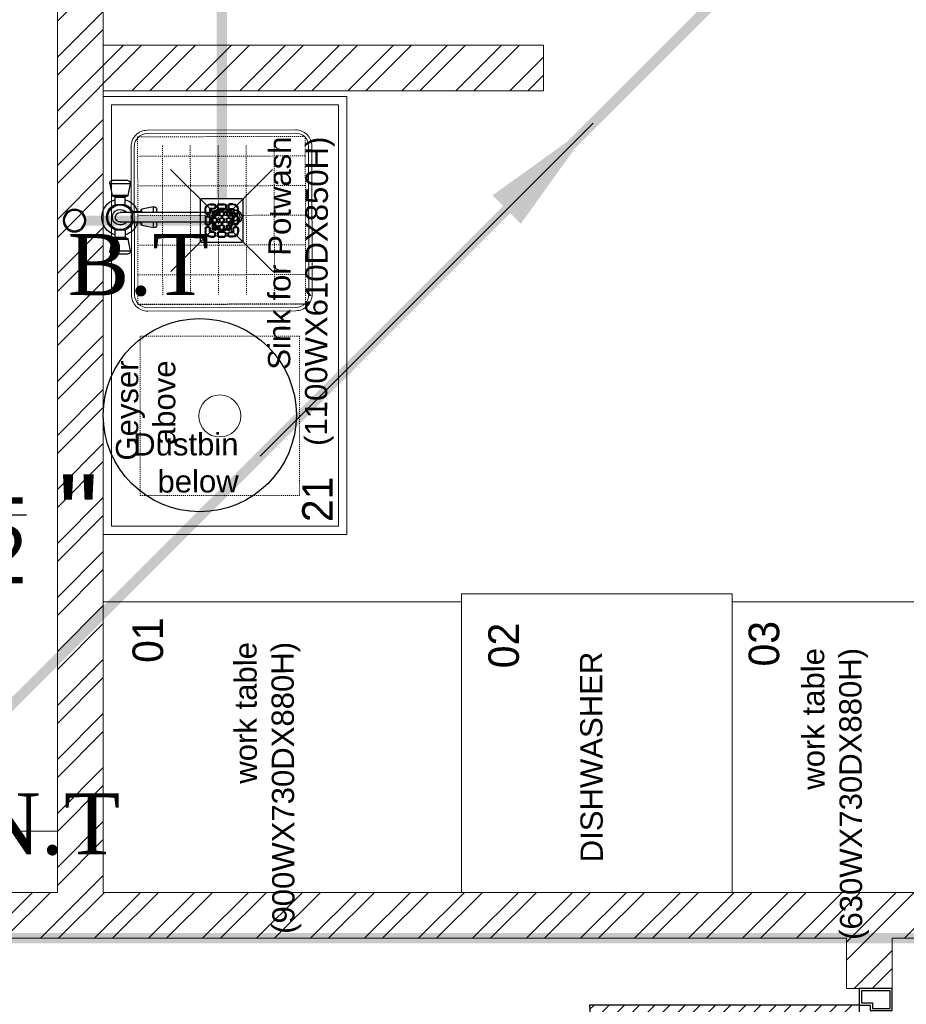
# Model space of a CAD drawing. Header units: inches. Extents: x 113025 to 158499, y 12149 to 30915.
# Tile 26 of 167: x 123848 to 123935, y 21268 to 21365. Entities that reach past the tile are written whole.
import ezdxf
from ezdxf.enums import TextEntityAlignment as Align

# ---------------------------------------------------------------- set-up
doc = ezdxf.new("R2010")
doc.units = ezdxf.units.IN
doc.header["$MEASUREMENT"] = 0
doc.linetypes.add('DASH5', pattern=[0.2, 0.1333, -0.0667])
doc.linetypes.add('HIDDEN2', pattern=[0.1875, 0.125, -0.0625])
for name, color, linetype, lineweight in [('00-GRIDTEXT', 1, 'Continuous', 13), ('EQUIP DIM', 5, 'Continuous', 0), ('EQUIPMENT', 7, 'Continuous', 25), ('EQUIPMENTSSS', 11, 'Continuous', 18), ('FLOOR RAISE', 4, 'Continuous', 5), ('PD_BRICK WALL_115', 134, 'Continuous', 30), ('PD_DOOR', 42, 'Continuous', 25), ('PD_FIXTURE', 21, 'Continuous', 25), ('PD_HATCH', 45, 'Continuous', 9), ('PP- 50DIA Soil Waste Sewer pipe', 54, 'Continuous', 25), ('PP- 75DIA Soil Waste Sewer pipe', 90, 'Continuous', 9), ('PP-TEXT', 7, 'Continuous', 40), ('PP-WWP', 3, 'Continuous', 25)]:
    doc.layers.add(name, color=color, linetype=linetype, lineweight=lineweight)
doc.layers.add('PD_025_TEXT', color=61, linetype='Continuous')
doc.styles.add('Arial', font='GOTHIC.TTF')
doc.styles.get("Standard").update_dxf_attribs({"font": 'arial.ttf', "height": 6})
doc.styles.add('style1', font='arial.ttf', dxfattribs={"height": 500})
doc.dimstyles.new('ISO-10', dxfattribs={"dimtxt": 6, "dimasz": 0.5, "dimexe": 1.25, "dimexo": 0.625, "dimtad": 1, "dimtoh": 1, "dimdec": 1, "dimlunit": 4, "dimtxsty": 'Standard', "dimblk": 'ARCHTICK', "dimcen": 2.5, "dimclrt": 3, "dimadec": 0, "dimazin": 0, "dimtfac": 1, "dimtdec": 1, "dimtmove": 1, "dimatfit": 3, "dimfxl": 1, "dimarcsym": 0})

# ---------------------------------------------------------------- blocks, each defined once
blk = doc.blocks.new('door')
h = blk.add_hatch()
h.set_pattern_fill('ANSI31', color=251, scale=10, style=0)
h.set_pattern_definition([(45, (10752.127, -6120.4824), (-0.883883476, 0.883883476), [])])
edge = h.paths.add_edge_path()
edge.add_arc((-14403.84, -18781.42), 31.42, 180, 182.3452)
edge.add_line((-14435.23, -18782.7), (-14403.84, -18782.7))
edge.add_line((-14403.84, -18782.7), (-14403.84, -18781.42))
edge.add_line((-14403.84, -18781.42), (-14435.26, -18781.42))
h = blk.add_hatch()
h.set_pattern_fill('ANSI31', color=251, scale=10, style=0)
h.set_pattern_definition([(45, (10752.127, -6123.4768), (-0.883883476, 0.883883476), [])])
edge = h.paths.add_edge_path()
edge.add_arc((-14403.84, -18848.7), 31.42, 177.6548, 180, ccw=False)
edge.add_line((-14435.23, -18847.41), (-14403.84, -18847.41))
edge.add_line((-14403.84, -18847.41), (-14403.84, -18848.7))
edge.add_line((-14403.84, -18848.7), (-14435.26, -18848.7))
at = {"color": 251}
for p, q in [((-14403.84, -18780.13), (-14403.84, -18782.7)), ((-14403.84, -18781.42), (-14435.26, -18781.42)), ((-14403.84, -18782.7), (-14435.23, -18782.7)), ((-14403.84, -18847.41), (-14435.23, -18847.41)), ((-14403.84, -18849.98), (-14403.84, -18847.41)), ((-14403.84, -18848.7), (-14435.26, -18848.7))]:
    blk.add_line(p, q, dxfattribs=at)
for points in [[(-14399.98, -18782.06), (-14399.98, -18779.49), (-14403.84, -18779.49), (-14403.84, -18781.42), (-14402.55, -18781.42), (-14402.55, -18782.06), (-14399.98, -18782.06)], [(-14399.98, -18848.05), (-14399.98, -18850.62), (-14403.84, -18850.62), (-14403.84, -18848.7), (-14402.55, -18848.7), (-14402.55, -18848.05), (-14399.98, -18848.05)]]:
    blk.add_lwpolyline(points, dxfattribs=at)
for points in [[(-14400.24, -18781.8), (-14400.24, -18779.74), (-14403.58, -18779.74), (-14403.58, -18781.16), (-14402.3, -18781.16), (-14402.3, -18781.8)], [(-14400.24, -18848.31), (-14400.24, -18850.37), (-14403.58, -18850.37), (-14403.58, -18848.95), (-14402.3, -18848.95), (-14402.3, -18848.31)]]:
    blk.add_lwpolyline(points, close=True, dxfattribs=at)
for centre, radius, start, end in [((-14399.51, -18779.61), 35.79, 182.8848, 263.0539), ((-14399.87, -18850.35), 35.42, 96.4258, 177.3294)]:
    blk.add_arc(centre, radius, start, end, dxfattribs=at)
blk = doc.blocks.new('SINK 510')
at = {"layer": 'EQUIPMENT', "color": 251, "lineweight": 0}
for p, q in [((168040.9, 33385.6), (168174, 33252.5)), ((168351, 33385.6), (168217.9, 33252.5)), ((168174, 33208.6), (168040.9, 33075.5)), ((168217.9, 33208.6), (168351, 33075.5))]:
    blk.add_line(p, q, dxfattribs=at)
at = {"layer": 'EQUIPMENT', "color": 251, "lineweight": 13}
blk.add_lwpolyline([(168421.3, 32955.6), (167970.5, 32955.6, -0.414214), (167921, 33005.2), (167921, 33456, -0.414214), (167970.5, 33505.5), (168421.3, 33505.5, -0.414214), (168471, 33455.9), (168471, 33005.2, -0.414214)], format="xyb", close=True, dxfattribs=at)
at = {"layer": 'EQUIPMENT', "color": 251, "lineweight": 0}
blk.add_lwpolyline([(168421.3, 32965.5), (167970.5, 32965.5, -0.414214), (167930.9, 33005.2), (167930.9, 33456, -0.414214), (167970.5, 33495.6), (168421.3, 33495.6, -0.414214), (168461, 33455.9), (168461, 33005.2, -0.414214)], format="xyb", close=True, dxfattribs=at)
at = {"layer": 'EQUIPMENT', "color": 251, "linetype": 'HIDDEN2', "lineweight": 0}
blk.add_lwpolyline([(167940.9, 33485.6), (167940.9, 32975.5), (168451, 32975.5), (168451, 33485.6)], close=True, dxfattribs=at)
for points in [[(168000.2, 33485.6), (168000.2, 32975.5)], [(168090.4, 33485.6), (168090.4, 32975.5)], [(168180.5, 33485.6), (168180.5, 32975.5)], [(168270.7, 33485.6), (168270.7, 32975.5)], [(168360.9, 33485.6), (168360.9, 32975.5)], [(167967.9, 33390.8), (168421.3, 33390.8)], [(167967.9, 33305.8), (168421.3, 33305.8)], [(167967.9, 33220.8), (168421.3, 33220.8)], [(167967.9, 33135.8), (168421.3, 33135.8)], [(167967.9, 33050.8), (168421.3, 33050.8)]]:
    blk.add_lwpolyline(points, dxfattribs=at)
at = {"layer": 'EQUIPMENT', "color": 251, "linetype": 'HIDDEN2'}
blk.add_lwpolyline([(168451, 33485.6), (168451, 32975.5)], dxfattribs=at)
at = {"layer": 'EQUIPMENT', "color": 251, "lineweight": 0}
for radius in [31, 26.3]:
    blk.add_circle((168196, 33230.5), radius, dxfattribs=at)
blk = doc.blocks.new('sfv')
at = {"layer": 'EQUIPMENT', "color": 251, "linetype": 'Continuous'}
for p, q in [((-10910.5, -25959.6), (-10910.5, -25955.6)), ((-10905.5, -25971.3), (-10905.5, -25960.4)), ((-10883, -25960.4), (-10883, -25971.3)), ((-10878, -25955.6), (-10878, -25959.6)), ((-10905.5, -26014.7), (-10905.5, -25971.3)), ((-10883, -25971.3), (-10883, -26014.7)), ((-10905.5, -26199.4), (-10905.5, -26014.7)), ((-10883, -26014.7), (-10883, -26199.4)), ((-10913.4, -26178.3), (-10919, -26150.3)), ((-10919, -26150.3), (-10905.5, -26150.3)), ((-10912.9, -26142.9), (-10905.5, -26142.9)), ((-10883, -26142.9), (-10875.6, -26142.9)), ((-10883, -26150.3), (-10869.5, -26150.3)), ((-10869.5, -26150.3), (-10875.1, -26178.3)), ((-10913.4, -26178.3), (-10905.5, -26178.3)), ((-10883, -26178.3), (-10875.1, -26178.3)), ((-10910.9, -26180.4), (-10905.5, -26180.4)), ((-10906.7, -26200.4), (-10906.7, -26182.9)), ((-10906.7, -26182.9), (-10905.5, -26182.9)), ((-10906.7, -26200.4), (-10905.5, -26200.4)), ((-10905.5, -26230.4), (-10905.5, -26199.4)), ((-10883, -26180.4), (-10877.5, -26180.4)), ((-10883, -26182.9), (-10881.7, -26182.9)), ((-10883, -26199.4), (-10883, -26230.4)), ((-10883, -26200.4), (-10881.7, -26200.4)), ((-10881.7, -26182.9), (-10881.7, -26200.4)), ((-10981.7, -26249), (-10981.7, -26211.7)), ((-10974.3, -26205.6), (-10946.3, -26211.2)), ((-10974.3, -26255.1), (-10974.3, -26205.6)), ((-10946.3, -26249.5), (-10946.3, -26211.2)), ((-10944.2, -26247.1), (-10944.2, -26213.7)), ((-10941.7, -26217.9), (-10924.2, -26217.9)), ((-10941.7, -26242.9), (-10941.7, -26217.9)), ((-10924.2, -26242.9), (-10924.2, -26217.9)), ((-10864.2, -26217.9), (-10846.7, -26217.9)), ((-10864.2, -26217.9), (-10864.2, -26242.9)), ((-10846.7, -26217.9), (-10846.7, -26242.9)), ((-10844.2, -26213.7), (-10844.2, -26247.1)), ((-10842.2, -26211.2), (-10814.2, -26205.6)), ((-10842.2, -26211.2), (-10842.2, -26249.5)), ((-10814.2, -26205.6), (-10814.2, -26255.1)), ((-10806.7, -26211.7), (-10806.7, -26249)), ((-10924.2, -26242.9), (-10941.7, -26242.9)), ((-10846.7, -26242.9), (-10864.2, -26242.9)), ((-10946.3, -26249.5), (-10974.3, -26255.1)), ((-10814.2, -26255.1), (-10842.2, -26249.5))]:
    blk.add_line(p, q, dxfattribs=at)
for points in [[(-10905.5, -25971.1), (-10905.5, -25971.1), (-10907.2, -25969.3), (-10908.5, -25967.2), (-10909.5, -25965), (-10910.2, -25962.6), (-10910.5, -25960.2), (-10910.4, -25957.7), (-10909.9, -25955.3), (-10909.1, -25953), (-10907.9, -25950.9), (-10906.4, -25948.9), (-10904.6, -25947.2), (-10902.5, -25945.8), (-10900.3, -25944.7), (-10897.9, -25944), (-10895.5, -25943.6), (-10893, -25943.6), (-10890.5, -25944), (-10888.2, -25944.7), (-10885.9, -25945.8), (-10883.9, -25947.2), (-10882.1, -25948.9), (-10880.6, -25950.9), (-10879.4, -25953), (-10878.6, -25955.3), (-10878.1, -25957.7), (-10878, -25960.2), (-10878.3, -25962.6), (-10878.9, -25965), (-10880, -25967.2), (-10881.3, -25969.3), (-10883, -25971.1), (-10883, -25971.1)], [(-10883, -26014.7), (-10883.2, -26015.1), (-10883.8, -26015.4), (-10884.7, -26015.7), (-10885.9, -26016), (-10887.5, -26016.3), (-10889.2, -26016.5), (-10891.2, -26016.6), (-10893.2, -26016.7), (-10895.3, -26016.7), (-10897.3, -26016.6), (-10899.3, -26016.5), (-10901, -26016.3), (-10902.6, -26016), (-10903.8, -26015.7), (-10904.7, -26015.4), (-10905.3, -26015.1), (-10905.5, -26014.7)], [(-10883, -26199.4), (-10883.2, -26199.7), (-10883.8, -26200.1), (-10884.7, -26200.4), (-10885.9, -26200.7), (-10887.5, -26200.9), (-10889.2, -26201.1), (-10891.2, -26201.3), (-10893.2, -26201.3), (-10895.3, -26201.3), (-10897.3, -26201.3), (-10899.3, -26201.1), (-10901, -26200.9), (-10902.6, -26200.7), (-10903.8, -26200.4), (-10904.7, -26200.1), (-10905.3, -26199.7), (-10905.5, -26199.4)]]:
    blk.add_lwpolyline(points, dxfattribs=at)
for centre, radius, start, end in [((-10894.2, -25955.8), 16.2, 45.433, 145.8895), ((-10894.2, -25956), 16.4, 33.4887, 145.4972), ((-10894.6, -25955.7), 15.8, 145.6855, 179.9516), ((-10894.2, -25960.6), 11.3, 0.6851, 179.3149), ((-10894.2, -25971.4), 11.3, 0.6851, 179.3149), ((-10893.8, -25955.7), 15.8, 0.0295, 33.2904), ((-10912.9, -26149.1), 6.25, 90, 191.3099), ((-10875.6, -26149.1), 6.25, 348.6901, 90), ((-10910.9, -26177.9), 2.5, 191.3099, 270), ((-10877.5, -26177.9), 2.5, 270, 348.6901), ((-10894.2, -26230.4), 43.8, 106.6015, 163.3985), ((-10894.2, -26230.4), 32.5, 112.6199, 157.3801), ((-10909.2, -26182.9), 2.5, 0, 90), ((-10879.2, -26182.9), 2.5, 90, 180), ((-10894.2, -26230.4), 43.8, 16.6015, 73.3985), ((-10894.2, -26230.4), 32.5, 22.6199, 67.3801), ((-10975.5, -26211.7), 6.25, 78.6901, 180), ((-10946.7, -26213.7), 2.5, 0, 78.6901), ((-10941.7, -26215.4), 2.5, 180, 270), ((-10894.2, -26230.4), 29.5, 112.4264, 270), ((-10894.2, -26230.4), 18.5, 127.3515, 0), ((-10894.2, -26230.4), 29.5, 270, 67.5736), ((-10894.2, -26230.4), 18.5, 0, 52.6485), ((-10846.7, -26215.4), 2.5, 270, 0), ((-10841.7, -26213.7), 2.5, 101.3099, 180), ((-10813, -26211.7), 6.25, 0, 101.3099), ((-10975.5, -26249), 6.25, 180, 281.3099), ((-10946.7, -26247.1), 2.5, 281.3099, 0), ((-10941.7, -26245.4), 2.5, 90, 180), ((-10894.2, -26230.4), 43.8, 196.6015, 343.3985), ((-10894.2, -26230.4), 32.5, 202.6199, 270), ((-10894.2, -26230.4), 11.3, 180, 0), ((-10894.2, -26230.4), 32.5, 270, 337.3801), ((-10846.7, -26245.4), 2.5, 0, 90), ((-10841.7, -26247.1), 2.5, 180, 258.6901), ((-10813, -26249), 6.25, 258.6901, 0)]:
    blk.add_arc(centre, radius, start, end, dxfattribs=at)
blk = doc.blocks.new('A$C6E471120')
at = {"layer": 'EQUIPMENT', "color": 251, "ltscale": 12}
blk.add_circle((-3023.1, -6797.8), 240.9, dxfattribs=at)
at = {"layer": 'EQUIPMENTSSS', "color": 251, "linetype": 'Continuous', "lineweight": 5, "ltscale": 10}
blk.add_line((-2656.5, -6003.1), (-2656.5, -7095.6), dxfattribs=at)
for points in [[(-2656.5, -6003.1), (-3264, -6003.1), (-3264, -7095.6), (-2656.4, -7095.6)], [(-2677.3, -6024), (-3243, -6023.9), (-3243.1, -7074.6), (-2677.4, -7074.8)]]:
    blk.add_lwpolyline(points, close=True, dxfattribs=at)
at = {"layer": 'EQUIPMENTSSS', "color": 251, "linetype": 'DASH5', "ltscale": 12}
blk.add_lwpolyline([(-3171.8, -6998.6), (-2774.6, -6998.6), (-2774.6, -6601.3), (-3171.8, -6601.3)], close=True, dxfattribs=at)
at = {"layer": 'EQUIPMENTSSS', "color": 251, "ltscale": 12}
for points in [[(-1694.6, -7243.4), (-2370, -7243.4), (-2370, -7988.3), (-1694.6, -7988.3)], [(-2370, -7263.3), (-3263.9, -7263.3), (-3263.9, -7988.3), (-2370, -7988.3)], [(-1068.9, -7263.3), (-1694.6, -7263.3), (-1694.6, -7988.3), (-1068.9, -7988.3)]]:
    blk.add_lwpolyline(points, close=True, dxfattribs=at)
blk.add_circle((-2973.2, -6800), 52.4, dxfattribs=at)
at = {"layer": 'EQUIPMENT', "color": 251}
for name, p, xscale, yscale, zscale, rotation in [('SINK 510', (-30558, 131558.8), 0.8201040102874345, 0.8201040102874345, 0.8201040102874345, 270.1399462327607), ('sfv', (24137.8, 5137.3), -1.044113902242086, 1.044113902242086, 1.044113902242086, 270.1399462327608)]:
    blk.add_blockref(name, p, dxfattribs=dict(at, xscale=xscale, yscale=yscale, zscale=zscale, rotation=rotation))
at = {"layer": 'EQUIP DIM', "color": 251, "insert": (-3232.2, -6661.4), "char_height": 45.409, "width": 361.089, "attachment_point": 3, "rotation": 90}
blk.add_mtext('{\\H1.22222x;\\C256;Geyser above}', dxfattribs=at)
at = {"layer": 'EQUIPMENTSSS', "color": 251, "ltscale": 50, "style": 'Arial'}
for s, p in [('21', (-2729.5, -7008.1)), ('01', (-3152.9, -7359.1)), ('03', (-1615.5, -7368.1)), ('02', (-2265, -7372.5))]:
    blk.add_text(s, height=76.27, rotation=90, dxfattribs=at).set_placement(p, align=Align.MIDDLE_CENTER)
at = {"layer": 'EQUIPMENTSSS', "color": 251, "linetype": 'Continuous', "lineweight": 5, "ltscale": 10, "insert": (-2686.2, -6103.4), "char_height": 45.409, "width": 619.222, "attachment_point": 9, "rotation": 89.8004}
blk.add_mtext('{\\H1.2222x;\\C256; Sink for Potwash  (1100WX610DX850H)}', dxfattribs=at)
at = {"layer": 'EQUIPMENTSSS', "color": 251, "ltscale": 12, "char_height": 45.409, "attachment_point": 3}
for s, insert, width, rotation in [('{\\H1.2222x;\\C256;Dustbin below}', (-2926.5, -6842.4), 25.002, 0.1996), ('{\\H1.2222x;\\C256;work table (900WX730DX880H)}', (-2937.1, -7364), 468.517, 90.1996), ('{\\H1.2222x;\\C256;DISHWASHER}', (-2074.7, -7387.9), 468.517, 90.1996), ('{\\H1.2222x;work table (630WX730DX880H)}', (-1520.7, -7379), 468.517, 90.1996)]:
    blk.add_mtext(s, dxfattribs=dict(at, insert=insert, width=width, rotation=rotation))
blk = doc.blocks.new('FIRST FLOOR PLAN 0')
at = {"layer": 'PD_HATCH', "lineweight": 5}
h = blk.add_hatch(dxfattribs=at)
h.set_pattern_fill('ANSI32', color=251, scale=10)
h.set_pattern_definition([(45, (-550.7706, -242.3818), (-2.65165, 2.65165), []), (45, (-549.0028, -242.3818), (-2.65165, 2.65165), [])])
h.paths.add_polyline_path([(-540, -240.3), (-583.25, -240.3), (-583.25, -244.8), (-540, -244.8)])
h.paths.add_polyline_path([(-625.25, -240.3), (-668.5, -240.3), (-668.5, -244.8), (-625.25, -244.8)], flags=17)
h.paths.add_polyline_path([(-540, -323.5), (-540, -328), (-378, -328), (-378, -323.5), (-531, -323.5), (-531, -234), (-471, -234), (-471, -258), (-466.5, -258), (-466.5, -234), (-387, -234), (-387, -262), (-382.5, -262), (-382.5, -103), (-378, -103), (-378, -98.5), (-387, -98.5), (-387, -225), (-531, -225), (-531, -9), (-540, -9)])
h.paths.add_polyline_path([(-595.5, -332.937), (-591, -332.937), (-591, -328), (-582, -328), (-582, -323.5), (-668.5, -323.5), (-668.5, -168), (-745.5, -168), (-745.5, -172.5), (-673, -172.5), (-673, -323.5), (-729, -323.5), (-729, -328), (-595.5, -328)])
at = {"layer": 'PD_BRICK WALL_115', "color": 251, "lineweight": 5}
for p, q in [((-625.25, -240.3), (-668.5, -240.3)), ((-625.25, -240.3), (-625.25, -244.8)), ((-625.25, -244.8), (-668.5, -244.8))]:
    blk.add_line(p, q, dxfattribs=at)
for points in [[(-729, -323.5), (-673, -323.5), (-673, -225), (-677.5, -225)], [(-747, -168), (-668.5, -168), (-668.5, -323.5), (-582, -323.5), (-582, -328), (-591, -328), (-591, -332.937), (-595.5, -332.937), (-595.5, -328), (-729, -328)]]:
    blk.add_lwpolyline(points, dxfattribs=at)
at = {"layer": 'PD_FIXTURE', "color": 251, "lineweight": 5, "ltscale": 12}
blk.add_line((-673, -317.5), (-729, -317.5), dxfattribs=at)
at = {"layer": '00-GRIDTEXT', "color": 251, "xscale": 0.03937007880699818, "yscale": 0.03937007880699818, "zscale": 0.03937007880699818}
blk.add_blockref('A$C6E471120', (-540, -8.999), dxfattribs=at)
at = {"layer": 'PD_DOOR', "color": 251, "ltscale": 25, "xscale": 0.842675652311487, "yscale": 0.842675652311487, "zscale": 0.842675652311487}
blk.add_blockref('door', (11543.515, 15492.079), dxfattribs=at)
at = {"layer": 'PD_025_TEXT', "color": 251, "insert": (-769.892, -266.375), "char_height": 8, "width": 128.49522, "attachment_point": 1, "style": 'style1'}
blk.add_mtext('\\A1;\\pi44.93;TOILET\\P\\pi29.084;5\'9 {\\H0.7x;\\S1/2;} " X 8\'2 {\\H0.7x;\\S1/2;} "', dxfattribs=at)
blk = doc.blocks.new('_ArchTick')
at = {"color": 0, "linetype": 'ByBlock', "const_width": 0.15}
blk.add_lwpolyline([(-0.5, -0.5), (0.5, 0.5)], dxfattribs=at)
blk = doc.blocks.new('PP-GRATING')
at = {"linetype": 'Continuous'}
for p, q in [((-53.1, -49.4), (-53.1, 49.4)), ((-49.7, 52.9), (49.7, 52.9)), ((52.6, 50), (52.6, -48.9)), ((-38.9, 27.3), (-41, 27.3)), ((-41, 27.3), (-41, 19.3)), ((-38.9, 27.3), (-38.9, 19.3)), ((-29.8, 19.3), (-29.8, 27.3)), ((-27.8, 27.3), (-29.8, 27.3)), ((-27.8, 19.3), (-27.8, 27.3)), ((-27.6, 40.7), (-27.6, 38.6)), ((-19.6, 40.7), (-27.6, 40.7)), ((-19.6, 38.6), (-27.6, 38.6)), ((-27.6, 29.6), (-27.6, 27.5)), ((-27.6, 29.6), (-19.6, 29.6)), ((-27.6, 27.5), (-19.6, 27.5)), ((-19.6, 38.6), (-19.6, 40.7)), ((-19.6, 27.5), (-19.6, 29.6)), ((-17.3, 31.8), (-17.3, 36.4)), ((-15.3, 36.4), (-17.3, 36.4)), ((-17.3, 31.8), (-15.3, 31.8)), ((-15.3, 31.8), (-15.3, 36.4)), ((-11.4, 36.4), (-11.4, 31.8)), ((-9.4, 36.4), (-11.4, 36.4)), ((-11.4, 31.8), (-9.4, 31.8)), ((-9.4, 36.4), (-9.4, 31.8)), ((-7.1, 38.6), (-7.1, 40.7)), ((-7.1, 40.7), (6.5, 40.7)), ((-7.1, 38.6), (6.5, 38.6)), ((-7.1, 29.6), (6.5, 29.6)), ((-7.1, 29.6), (-7.1, 27.5)), ((-7.1, 27.5), (6.5, 27.5)), ((6.5, 40.7), (6.5, 38.6)), ((6.5, 29.6), (6.5, 27.5)), ((8.8, 31.8), (8.8, 36.4)), ((10.9, 36.4), (8.8, 36.4)), ((8.8, 31.8), (10.9, 31.8)), ((10.9, 31.8), (10.9, 36.4)), ((14.7, 31.8), (14.7, 36.4)), ((14.7, 36.4), (16.8, 36.4)), ((16.8, 31.8), (14.7, 31.8)), ((16.8, 31.8), (16.8, 36.4)), ((19, 40.7), (27, 40.7)), ((19, 38.6), (19, 40.7)), ((19, 38.6), (27, 38.6)), ((27, 29.6), (19, 29.6)), ((19, 27.5), (19, 29.6)), ((27, 27.5), (19, 27.5)), ((27, 40.7), (27, 38.6)), ((27, 29.6), (27, 27.5)), ((27.2, 19.3), (27.2, 27.3)), ((27.2, 27.3), (29.3, 27.3)), ((29.3, 19.3), (29.3, 27.3)), ((38.4, 27.3), (38.4, 19.3)), ((38.4, 27.3), (40.4, 27.3)), ((40.4, 27.3), (40.4, 19.3)), ((-38.9, 19.3), (-41, 19.3)), ((-41, 6.8), (-41, -6.8)), ((-38.9, 6.8), (-41, 6.8)), ((-38.9, 6.8), (-38.9, -6.8)), ((-36.7, 17), (-32.1, 17)), ((-36.7, 17), (-36.7, 15)), ((-36.7, 15), (-32.1, 15)), ((-32.1, 11.1), (-36.7, 11.1)), ((-36.7, 11.1), (-36.7, 9.1)), ((-32.1, 9.1), (-36.7, 9.1)), ((-32.1, 9.1), (-32.1, 11.1)), ((-29.8, 19.3), (-27.8, 19.3)), ((-29.8, -6.8), (-29.8, 6.8)), ((-29.8, 6.8), (-27.8, 6.8)), ((-27.8, -6.8), (-27.8, 6.8)), ((-23.9, 14.8), (-23.9, 19.3)), ((-21.9, 19.3), (-23.9, 19.3)), ((-21.9, 14.8), (-23.9, 14.8)), ((-23.9, -2.3), (-23.9, 2.3)), ((-21.9, 2.3), (-23.9, 2.3)), ((-21.9, 14.8), (-21.9, 19.3)), ((-21.9, -2.3), (-21.9, 2.3)), ((-19.6, 23.6), (-15.1, 23.6)), ((-19.6, 21.6), (-19.6, 23.6)), ((-19.6, 21.6), (-15.1, 21.6)), ((-15.1, 12.5), (-19.6, 12.5)), ((-19.6, 12.5), (-19.6, 10.5)), ((-15.1, 10.5), (-19.6, 10.5)), ((-19.6, 6.6), (-15.1, 6.6)), ((-19.6, 4.5), (-19.6, 6.6)), ((-19.6, 4.5), (-15.1, 4.5)), ((-15.1, 23.6), (-15.1, 21.6)), ((-15.1, 12.5), (-15.1, 10.5)), ((-15.1, 6.6), (-15.1, 4.5)), ((-12.8, 19.3), (-12.8, 14.8)), ((-10.7, 19.3), (-12.8, 19.3)), ((-12.8, 14.8), (-10.7, 14.8)), ((-12.8, 2.3), (-12.8, -2.3)), ((-10.7, 2.3), (-12.8, 2.3)), ((-10.7, 19.3), (-10.7, 14.8)), ((-10.7, 2.3), (-10.7, -2.3)), ((-6.9, 14.8), (-6.9, 19.3)), ((-4.8, 19.3), (-6.9, 19.3)), ((-4.8, 14.8), (-6.9, 14.8)), ((-6.9, -2.3), (-6.9, 2.3)), ((-4.8, 2.3), (-6.9, 2.3)), ((-4.8, 14.8), (-4.8, 19.3)), ((-4.8, -2.3), (-4.8, 2.3)), ((-2.6, 23.6), (2, 23.6)), ((-2.6, 21.6), (-2.6, 23.6)), ((-2.6, 21.6), (2, 21.6)), ((2, 12.5), (-2.6, 12.5)), ((-2.6, 12.5), (-2.6, 10.5)), ((2, 10.5), (-2.6, 10.5)), ((-2.6, 6.6), (2, 6.6)), ((-2.6, 4.5), (-2.6, 6.6)), ((-2.6, 4.5), (2, 4.5)), ((2, 23.6), (2, 21.6)), ((2, 12.5), (2, 10.5)), ((2, 6.6), (2, 4.5)), ((4.3, 19.3), (4.3, 14.8)), ((6.3, 19.3), (4.3, 19.3)), ((4.3, 14.8), (6.3, 14.8)), ((4.3, 2.3), (4.3, -2.3)), ((6.3, 2.3), (4.3, 2.3)), ((6.3, 19.3), (6.3, 14.8)), ((6.3, 2.3), (6.3, -2.3)), ((10.2, 14.8), (10.2, 19.3)), ((12.2, 19.3), (10.2, 19.3)), ((12.2, 14.8), (10.2, 14.8)), ((10.2, -2.3), (10.2, 2.3)), ((12.2, 2.3), (10.2, 2.3)), ((12.2, 14.8), (12.2, 19.3)), ((12.2, -2.3), (12.2, 2.3)), ((14.5, 23.6), (19, 23.6)), ((14.5, 21.6), (14.5, 23.6)), ((14.5, 21.6), (19, 21.6)), ((19, 12.5), (14.5, 12.5)), ((14.5, 12.5), (14.5, 10.5)), ((19, 10.5), (14.5, 10.5)), ((14.5, 6.6), (19, 6.6)), ((14.5, 4.5), (14.5, 6.6)), ((14.5, 4.5), (19, 4.5)), ((19, 23.6), (19, 21.6)), ((19, 12.5), (19, 10.5)), ((19, 6.6), (19, 4.5)), ((21.3, 19.3), (21.3, 14.8)), ((23.4, 19.3), (21.3, 19.3)), ((21.3, 14.8), (23.4, 14.8)), ((21.3, 2.3), (21.3, -2.3)), ((23.4, 2.3), (21.3, 2.3)), ((23.4, 19.3), (23.4, 14.8)), ((23.4, 2.3), (23.4, -2.3)), ((29.3, 19.3), (27.2, 19.3)), ((27.2, -6.8), (27.2, 6.8)), ((29.3, 6.8), (27.2, 6.8)), ((29.3, -6.8), (29.3, 6.8)), ((36.1, 17), (31.5, 17)), ((36.1, 15), (31.5, 15)), ((31.5, 11.1), (36.1, 11.1)), ((31.5, 9.1), (31.5, 11.1)), ((31.5, 9.1), (36.1, 9.1)), ((36.1, 17), (36.1, 15)), ((36.1, 11.1), (36.1, 9.1)), ((38.4, 19.3), (40.4, 19.3)), ((38.4, 6.8), (38.4, -6.8)), ((38.4, 6.8), (40.4, 6.8)), ((40.4, 6.8), (40.4, -6.8)), ((-41, -6.8), (-38.9, -6.8)), ((-41, -27.3), (-41, -19.3)), ((-38.9, -19.3), (-41, -19.3)), ((-38.9, -27.3), (-38.9, -19.3)), ((-36.7, -9.1), (-32.1, -9.1)), ((-36.7, -9.1), (-36.7, -11.1)), ((-36.7, -11.1), (-32.1, -11.1)), ((-36.7, -17), (-36.7, -15)), ((-36.7, -15), (-32.1, -15)), ((-36.7, -17), (-32.1, -17)), ((-32.1, -9.1), (-32.1, -11.1)), ((-29.8, -6.8), (-27.8, -6.8)), ((-29.8, -19.3), (-27.8, -19.3)), ((-29.8, -19.3), (-29.8, -27.3)), ((-27.8, -19.3), (-27.8, -27.3)), ((-21.9, -2.3), (-23.9, -2.3)), ((-23.9, -19.3), (-23.9, -14.8)), ((-21.9, -14.8), (-23.9, -14.8)), ((-21.9, -19.3), (-23.9, -19.3)), ((-21.9, -19.3), (-21.9, -14.8)), ((-15.1, -4.5), (-19.6, -4.5)), ((-19.6, -4.5), (-19.6, -6.6)), ((-15.1, -6.6), (-19.6, -6.6)), ((-19.6, -10.5), (-15.1, -10.5)), ((-19.6, -12.5), (-19.6, -10.5)), ((-19.6, -12.5), (-15.1, -12.5)), ((-15.1, -21.6), (-19.6, -21.6)), ((-19.6, -21.6), (-19.6, -23.6)), ((-15.1, -23.6), (-19.6, -23.6)), ((-15.1, -4.5), (-15.1, -6.6)), ((-15.1, -10.5), (-15.1, -12.5)), ((-15.1, -21.6), (-15.1, -23.6)), ((-12.8, -2.3), (-10.7, -2.3)), ((-12.8, -14.8), (-12.8, -19.3)), ((-10.7, -14.8), (-12.8, -14.8)), ((-12.8, -19.3), (-10.7, -19.3)), ((-10.7, -14.8), (-10.7, -19.3)), ((-4.8, -2.3), (-6.9, -2.3)), ((-6.9, -19.3), (-6.9, -14.8)), ((-4.8, -14.8), (-6.9, -14.8)), ((-4.8, -19.3), (-6.9, -19.3)), ((-4.8, -19.3), (-4.8, -14.8)), ((2, -4.5), (-2.6, -4.5)), ((-2.6, -4.5), (-2.6, -6.6)), ((2, -6.6), (-2.6, -6.6)), ((-2.6, -10.5), (2, -10.5)), ((-2.6, -12.5), (-2.6, -10.5)), ((-2.6, -12.5), (2, -12.5)), ((2, -21.6), (-2.6, -21.6)), ((-2.6, -21.6), (-2.6, -23.6)), ((2, -23.6), (-2.6, -23.6)), ((2, -4.5), (2, -6.6)), ((2, -10.5), (2, -12.5)), ((2, -21.6), (2, -23.6)), ((4.3, -2.3), (6.3, -2.3)), ((4.3, -14.8), (4.3, -19.3)), ((6.3, -14.8), (4.3, -14.8)), ((4.3, -19.3), (6.3, -19.3)), ((6.3, -14.8), (6.3, -19.3)), ((12.2, -2.3), (10.2, -2.3)), ((10.2, -19.3), (10.2, -14.8)), ((12.2, -14.8), (10.2, -14.8)), ((12.2, -19.3), (10.2, -19.3)), ((12.2, -19.3), (12.2, -14.8)), ((19, -4.5), (14.5, -4.5)), ((14.5, -4.5), (14.5, -6.6)), ((19, -6.6), (14.5, -6.6)), ((14.5, -10.5), (19, -10.5)), ((14.5, -12.5), (14.5, -10.5)), ((14.5, -12.5), (19, -12.5)), ((19, -21.6), (14.5, -21.6)), ((14.5, -21.6), (14.5, -23.6)), ((19, -23.6), (14.5, -23.6)), ((19, -4.5), (19, -6.6)), ((19, -10.5), (19, -12.5)), ((19, -21.6), (19, -23.6)), ((21.3, -2.3), (23.4, -2.3)), ((21.3, -14.8), (21.3, -19.3)), ((23.4, -14.8), (21.3, -14.8)), ((21.3, -19.3), (23.4, -19.3)), ((23.4, -14.8), (23.4, -19.3)), ((29.3, -6.8), (27.2, -6.8)), ((27.2, -19.3), (27.2, -27.3)), ((29.3, -19.3), (27.2, -19.3)), ((29.3, -19.3), (29.3, -27.3)), ((36.1, -9.1), (31.5, -9.1)), ((31.5, -9.1), (31.5, -11.1)), ((36.1, -11.1), (31.5, -11.1)), ((36.1, -15), (31.5, -15)), ((36.1, -17), (31.5, -17)), ((36.1, -9.1), (36.1, -11.1)), ((36.1, -17), (36.1, -15)), ((40.4, -6.8), (38.4, -6.8)), ((38.4, -19.3), (40.4, -19.3)), ((38.4, -27.3), (38.4, -19.3)), ((40.4, -27.3), (40.4, -19.3)), ((-38.9, -27.3), (-41, -27.3)), ((-27.8, -27.3), (-29.8, -27.3)), ((-27.6, -27.5), (-19.6, -27.5)), ((-27.6, -29.6), (-27.6, -27.5)), ((-27.6, -29.6), (-19.6, -29.6)), ((-27.6, -40.7), (-27.6, -38.6)), ((-19.6, -38.6), (-27.6, -38.6)), ((-19.6, -40.7), (-27.6, -40.7)), ((-19.6, -27.5), (-19.6, -29.6)), ((-19.6, -38.6), (-19.6, -40.7)), ((-17.3, -31.8), (-17.3, -36.4)), ((-17.3, -31.8), (-15.3, -31.8)), ((-15.3, -36.4), (-17.3, -36.4)), ((-15.3, -31.8), (-15.3, -36.4)), ((-11.4, -36.4), (-11.4, -31.8)), ((-11.4, -31.8), (-9.4, -31.8)), ((-9.4, -36.4), (-11.4, -36.4)), ((-9.4, -36.4), (-9.4, -31.8)), ((-7.1, -27.5), (6.5, -27.5)), ((-7.1, -29.6), (-7.1, -27.5)), ((-7.1, -29.6), (6.5, -29.6)), ((6.5, -38.6), (-7.1, -38.6)), ((-7.1, -38.6), (-7.1, -40.7)), ((6.5, -40.7), (-7.1, -40.7)), ((6.5, -29.6), (6.5, -27.5)), ((6.5, -38.7), (6.5, -40.7)), ((8.8, -31.8), (8.8, -36.4)), ((8.8, -31.8), (10.9, -31.8)), ((8.8, -36.4), (10.9, -36.4)), ((10.9, -31.8), (10.9, -36.4)), ((14.7, -31.8), (14.7, -36.4)), ((16.8, -31.8), (14.7, -31.8)), ((14.7, -36.4), (16.8, -36.4)), ((16.8, -31.8), (16.8, -36.4)), ((27, -27.5), (19, -27.5)), ((19, -27.5), (19, -29.6)), ((27, -29.6), (19, -29.6)), ((19, -38.6), (19, -40.7)), ((19, -38.6), (27, -38.6)), ((19, -40.7), (27, -40.7)), ((27, -29.6), (27, -27.5)), ((27, -40.7), (27, -38.6)), ((27.2, -27.3), (29.3, -27.3)), ((38.4, -27.3), (40.4, -27.3)), ((49.2, -52.3), (-50.3, -52.3))]:
    blk.add_line(p, q, dxfattribs=at)
for centre, radius, start, end in [((-49.7, 49.4), 3.41, 90, 180), ((49.7, 50), 2.84, 360, 90), ((-27.6, 27.3), 13.4, 90, 180), ((-27.6, 27.3), 11.4, 90, 180), ((-27.6, 27.3), 2.27, 90, 180), ((-27.6, 27.3), 0.227, 90, 180), ((-19.6, 36.4), 4.32, 360, 90), ((-19.6, 36.4), 2.27, 360, 90), ((-19.6, 31.8), 4.32, 270, 360), ((-19.6, 31.8), 2.27, 270, 360), ((-7.1, 36.4), 4.32, 90, 180), ((-7.1, 31.8), 4.32, 180, 270), ((-7.1, 36.4), 2.27, 90, 180), ((-7.1, 31.8), 2.27, 180, 270), ((6.5, 36.4), 4.32, 360, 90), ((6.5, 36.4), 2.27, 360, 90), ((6.5, 31.8), 4.32, 270, 360), ((6.5, 31.8), 2.27, 270, 360), ((19, 36.4), 4.32, 90, 180), ((19, 31.8), 4.32, 180, 270), ((19, 36.4), 2.27, 90, 180), ((19, 31.8), 2.27, 180, 270), ((27, 27.3), 13.4, 0, 90), ((27, 27.3), 11.4, 0, 90), ((27, 27.3), 2.27, 0, 90), ((27, 27.3), 0.227, 0, 90), ((-36.7, 19.3), 4.32, 180, 270), ((-36.7, 6.8), 4.32, 90, 180), ((-36.7, 19.3), 2.27, 180, 270), ((-36.7, 6.8), 2.27, 90, 180), ((-32.1, 19.3), 4.32, 270, 360), ((-32.1, 19.3), 2.27, 270, 360), ((-32.1, 6.8), 4.32, 360, 90), ((-32.1, 6.8), 2.27, 360, 90), ((-19.6, 19.3), 4.32, 90, 180), ((-19.6, 14.8), 4.32, 180, 270), ((-19.6, 2.3), 4.32, 90, 180), ((-19.6, 19.3), 2.27, 90, 180), ((-19.6, 19.3), 2.27, 90, 180), ((-19.6, 14.8), 2.27, 180, 270), ((-19.6, 2.3), 2.27, 90, 180), ((-19.6, 2.3), 2.27, 90, 180), ((-15.1, 19.3), 4.32, 360, 90), ((-15.1, 19.3), 2.27, 360, 90), ((-15.1, 14.8), 2.27, 270, 360), ((-15.1, 14.8), 4.32, 270, 0), ((-15.1, 2.3), 4.32, 360, 90), ((-15.1, 2.3), 2.27, 360, 90), ((-2.6, 19.3), 4.32, 90, 180), ((-2.6, 14.8), 4.32, 180, 270), ((-2.6, 2.3), 4.32, 90, 180), ((-2.6, 19.3), 2.27, 90, 180), ((-2.6, 19.3), 2.27, 90, 180), ((-2.6, 14.8), 2.27, 180, 270), ((-2.6, 2.3), 2.27, 90, 180), ((-2.6, 2.3), 2.27, 90, 180), ((2, 19.3), 4.32, 360, 90), ((2, 19.3), 2.27, 360, 90), ((2, 14.8), 2.27, 270, 0), ((2, 14.8), 4.32, 270, 0), ((2, 2.3), 4.32, 360, 90), ((2, 2.3), 2.27, 360, 90), ((14.5, 19.3), 4.32, 90, 180), ((14.5, 14.8), 4.32, 180, 270), ((14.5, 2.3), 4.32, 90, 180), ((14.5, 19.3), 2.27, 90, 180), ((14.5, 14.8), 2.27, 180, 270), ((14.5, 2.3), 2.27, 90, 180), ((14.5, 2.3), 2.27, 90, 180), ((19, 19.3), 4.32, 360, 90), ((19, 19.3), 2.27, 360, 90), ((19, 14.8), 2.27, 270, 0), ((19, 14.8), 4.32, 270, 0), ((19, 2.3), 4.32, 360, 90), ((19, 2.3), 2.27, 360, 90), ((31.5, 19.3), 4.32, 180, 270), ((31.5, 6.8), 4.32, 90, 180), ((31.5, 19.3), 2.27, 180, 270), ((31.5, 6.8), 2.27, 90, 180), ((36.1, 19.3), 2.27, 270, 0), ((36.1, 19.3), 4.32, 270, 0), ((36.1, 6.8), 4.32, 360, 90), ((36.1, 6.8), 2.27, 360, 90), ((-36.7, -6.8), 4.32, 180, 270), ((-36.7, -19.3), 4.32, 90, 180), ((-36.7, -6.8), 2.27, 180, 270), ((-36.7, -19.3), 2.27, 90, 180), ((-32.1, -6.8), 4.32, 270, 360), ((-32.1, -6.8), 2.27, 270, 360), ((-32.1, -19.3), 4.32, 360, 90), ((-32.1, -19.3), 2.27, 360, 90), ((-19.6, -2.3), 4.32, 180, 270), ((-19.6, -14.8), 4.32, 90, 180), ((-19.6, -19.3), 4.32, 180, 270), ((-19.6, -2.3), 2.27, 180, 270), ((-19.6, -14.8), 2.27, 90, 180), ((-19.6, -14.8), 2.27, 90, 180), ((-19.6, -19.3), 2.27, 180, 270), ((-15.1, -2.3), 2.27, 270, 360), ((-15.1, -2.3), 4.32, 270, 0), ((-15.1, -14.8), 4.32, 360, 90), ((-15.1, -14.8), 2.27, 360, 90), ((-15.1, -19.3), 2.27, 270, 360), ((-15.1, -19.3), 4.32, 270, 0), ((-2.6, -2.3), 4.32, 180, 270), ((-2.6, -14.8), 4.32, 90, 180), ((-2.6, -19.3), 4.32, 180, 270), ((-2.6, -2.3), 2.27, 180, 270), ((-2.6, -14.8), 2.27, 90, 180), ((-2.6, -14.8), 2.27, 90, 180), ((-2.6, -19.3), 2.27, 180, 270), ((2, -2.3), 2.27, 270, 0), ((2, -2.3), 4.32, 270, 0), ((2, -14.8), 4.32, 360, 90), ((2, -14.8), 2.27, 360, 90), ((2, -19.3), 2.27, 270, 0), ((2, -19.3), 4.32, 270, 0), ((14.5, -2.3), 4.32, 180, 270), ((14.5, -14.8), 4.32, 90, 180), ((14.5, -19.3), 4.32, 180, 270), ((14.5, -2.3), 2.27, 180, 270), ((14.5, -14.8), 2.27, 90, 180), ((14.5, -14.8), 2.27, 90, 180), ((14.5, -19.3), 2.27, 180, 270), ((19, -2.3), 2.27, 270, 0), ((19, -2.3), 4.32, 270, 0), ((19, -14.8), 4.32, 360, 90), ((19, -14.8), 2.27, 360, 90), ((19, -19.3), 2.27, 270, 0), ((19, -19.3), 4.32, 270, 0), ((31.5, -6.8), 4.32, 180, 270), ((31.5, -19.3), 4.32, 90, 180), ((31.5, -6.8), 2.27, 180, 270), ((31.5, -19.3), 2.27, 90, 180), ((36.1, -6.8), 2.27, 270, 0), ((36.1, -6.8), 4.32, 270, 0), ((36.1, -19.3), 4.32, 360, 90), ((36.1, -19.3), 2.27, 360, 90), ((-27.6, -27.3), 13.4, 180, 270), ((-27.6, -27.3), 11.4, 180, 270), ((-27.6, -27.3), 2.27, 180, 270), ((-27.6, -27.3), 0.227, 180, 270), ((-19.6, -31.8), 4.32, 360, 90), ((-19.6, -31.8), 2.27, 360, 90), ((-19.6, -36.4), 4.32, 270, 0), ((-19.6, -36.4), 2.27, 270, 0), ((-7.1, -31.8), 4.32, 90, 180), ((-7.1, -36.4), 4.32, 180, 270), ((-7.1, -31.8), 2.27, 90, 180), ((-7.1, -36.4), 2.27, 180, 270), ((6.5, -31.8), 4.32, 360, 90), ((6.5, -31.8), 2.27, 360, 90), ((6.6, -36.4), 2.27, 269.679, 359.679), ((6.6, -36.4), 4.32, 269.679, 359.679), ((19, -31.8), 4.32, 90, 180), ((19, -36.4), 4.32, 180, 270), ((19, -31.8), 2.27, 90, 180), ((19, -36.4), 2.27, 180, 270), ((27, -27.3), 2.27, 270, 360), ((27, -27.3), 0.227, 270, 360), ((27, -27.3), 13.4, 270, 360), ((27, -27.3), 11.4, 270, 360), ((-50.7, -49.8), 2.49, 171.2591, 278.7567), ((49.2, -48.9), 3.41, 270, 360)]:
    blk.add_arc(centre, radius, start, end, dxfattribs=at)
blk = doc.blocks.new('BT-PP')
for radius in [37.5, 33.8]:
    blk.add_circle((0, 0), radius)

msp = doc.modelspace()

# ---------------------------------------------------------------- linework, layer by layer
at = {"layer": 'FLOOR RAISE', "const_width": 1}
msp.add_lwpolyline([(123779.385, 21602.603), (124524.885, 21602.603), (124524.885, 21446.103), (124506.885, 21446.103), (124506.885, 21443.103), (124230.885, 21443.103), (124230.885, 21341.103), (124142.385, 21341.103), (123993.885, 21341.103), (123993.885, 21274.603), (123777.885, 21274.603), (123777.885, 21292.603), (123779.385, 21292.603), (123779.385, 21602.603)], dxfattribs=at)
at = {"layer": 'PP- 50DIA Soil Waste Sewer pipe', "const_width": 1}
msp.add_lwpolyline([(123854.557, 21345.073), (123867.008, 21345.073)], dxfattribs=at)
at = {"layer": 'PP- 75DIA Soil Waste Sewer pipe', "ltscale": 0.015, "const_width": 1}
for points in [[(123843.677, 21293.826), (123965.312, 21415.46)], [(123868.024, 21347.21), (123868.024, 21393.248)]]:
    msp.add_lwpolyline(points, dxfattribs=at)

# ---------------------------------------------------------------- block references
at = {"color": 251}
msp.add_blockref('FIRST FLOOR PLAN 0', (124524.885, 21602.603), dxfattribs=at)
at = {"layer": 'PP- 50DIA Soil Waste Sewer pipe', "xscale": -0.02961412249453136, "yscale": 0.02961412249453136, "zscale": 0.02961412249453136, "rotation": 180}
for p in [(123853.557, 21345.073), (123868.115, 21345.176)]:
    msp.add_blockref('BT-PP', p, dxfattribs=at)
at = {"layer": 'PP-WWP', "xscale": -0.04021621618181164, "yscale": 0.04021621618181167, "zscale": 40.21621618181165, "rotation": 89.99999999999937}
msp.add_blockref('PP-GRATING', (123868.024, 21345.073), dxfattribs=at)

# ---------------------------------------------------------------- texts
at = {"layer": 'PP-TEXT', "char_height": 6, "width": 26.6614, "attachment_point": 7, "style": 'Arial'}
for s, insert in [('{\\fTimes New Roman|b0|i0|c0|p0;B.T}', (123852.899, 21337.625)), ('{\\fTimes New Roman|b0|i0|c0|p0;N.T}', (123843.705, 21282.718))]:
    msp.add_mtext(s, dxfattribs=dict(at, insert=insert))

# ---------------------------------------------------------------- leaders
at = {"layer": 'PP- 75DIA Soil Waste Sewer pipe', "ltscale": 0.015}
msp.add_leader([(123904.494, 21354.643), (123871.791, 21321.94)], dimstyle='ISO-10', override={"dimasz": 12, "dimtad": 0}, dxfattribs=at)

doc.saveas('drawing.dxf')
